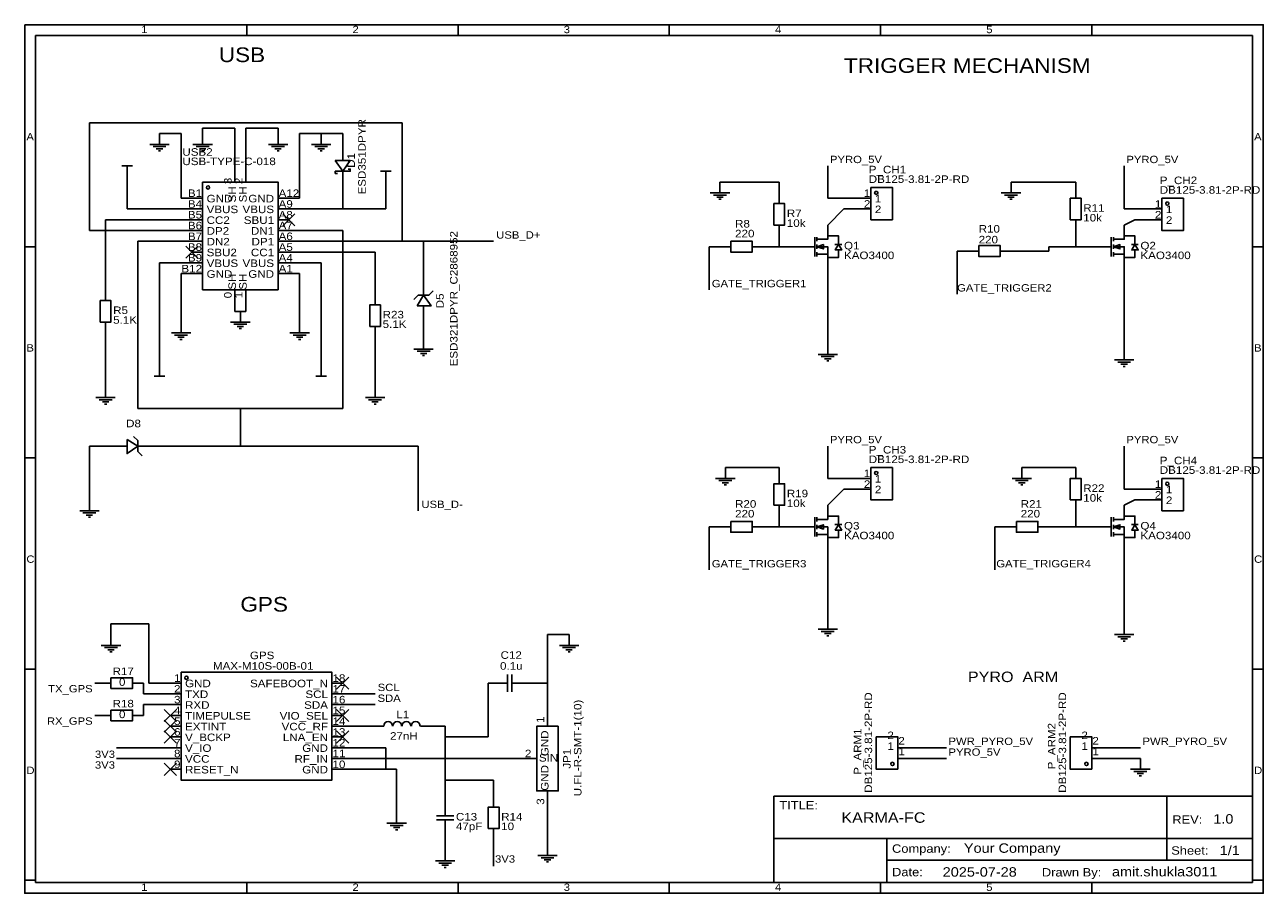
# Model space of a CAD drawing. Header units: millimetres. Extents: x 0 to 292, y -205 to 0.
import ezdxf
from ezdxf.enums import TextEntityAlignment as Align

# ---------------------------------------------------------------- set-up
doc = ezdxf.new("R2010")
doc.units = ezdxf.units.MM
doc.header["$MEASUREMENT"] = 0
doc.styles.get("Standard").update_dxf_attribs({"font": 'arial.ttf'})

msp = doc.modelspace()

# ---------------------------------------------------------------- linework, layer by layer
at = {"color": 1, "true_color": 0x000000}
for points in [[(0, 0), (291.85, 0), (291.85, -204.72), (0, -204.72)], [(2.54, -2.54), (289.31, -2.54), (289.31, -202.18), (2.54, -202.18)], [(176.53, -181.86), (289.31, -181.86), (289.31, -202.18), (176.53, -202.18)]]:
    msp.add_lwpolyline(points, close=True, dxfattribs=at)
for points in [[(52.32, -2.54), (52.32, 0)], [(102.11, -2.54), (102.11, 0)], [(151.89, -2.54), (151.89, 0)], [(201.68, -2.54), (201.68, 0)], [(251.46, -2.54), (251.46, 0)], [(2.54, -52.32), (0, -52.32)], [(289.31, -52.32), (291.85, -52.32)], [(2.54, -102.11), (0, -102.11)], [(289.31, -102.11), (291.85, -102.11)], [(2.54, -151.89), (0, -151.89)], [(289.31, -151.89), (291.85, -151.89)], [(269.14, -181.88), (269.15, -191.83)], [(176.56, -191.83), (289.21, -191.83)], [(203.11, -191.83), (203.11, -201.99)], [(269.15, -191.83), (269.15, -196.91)], [(203.11, -196.91), (289.21, -196.91)], [(2.54, -201.68), (0, -201.68)], [(52.32, -202.18), (52.32, -204.72)], [(102.11, -202.18), (102.11, -204.72)], [(151.89, -202.18), (151.89, -204.72)], [(201.68, -202.18), (201.68, -204.72)], [(251.46, -202.18), (251.46, -204.72)], [(289.31, -201.68), (291.85, -201.68)]]:
    msp.add_lwpolyline(points, dxfattribs=at)
at = {"color": 1, "true_color": 0x008800}
for points in [[(15.24, -37.08), (15.24, -23.11)], [(15.24, -23.11), (88.9, -23.11)], [(88.9, -23.11), (88.9, -51.05)], [(36.83, -25.65), (31.75, -25.65)], [(36.83, -40.89), (36.83, -25.65)], [(49.53, -24.38), (41.91, -24.38)], [(41.91, -24.38), (41.91, -25.65)], [(49.53, -34.54), (49.53, -24.38)], [(52.07, -34.54), (52.07, -24.38)], [(52.07, -24.38), (59.69, -24.38)], [(59.69, -24.38), (59.69, -25.65)], [(69.85, -25.65), (64.77, -25.65)], [(64.77, -25.65), (64.77, -40.89)], [(74.93, -25.65), (69.85, -25.65)], [(74.93, -28.19), (74.93, -25.65)], [(189.23, -33.27), (189.23, -37.08)], [(259.08, -33.27), (259.08, -43.43)], [(15.24, -48.51), (15.24, -37.08)], [(24.13, -35.81), (24.13, -43.43)], [(85.09, -43.43), (85.09, -37.08)], [(177.8, -37.08), (163.83, -37.08)], [(177.8, -39.62), (177.8, -37.08)], [(189.23, -40.89), (189.23, -37.08)], [(247.65, -37.08), (232.41, -37.08)], [(247.65, -38.35), (247.65, -37.08)], [(74.93, -38.35), (74.93, -43.43)], [(24.13, -43.43), (39.37, -43.43)], [(39.37, -40.89), (36.83, -40.89)], [(64.77, -40.89), (62.23, -40.89)], [(62.23, -43.43), (74.93, -43.43)], [(74.93, -43.43), (85.09, -43.43)], [(196.85, -40.89), (189.23, -40.89)], [(193.04, -43.43), (189.23, -47.24)], [(196.85, -43.43), (193.04, -43.43)], [(259.08, -43.43), (265.43, -43.43)], [(39.37, -45.97), (19.05, -45.97)], [(19.05, -45.97), (19.05, -62.48)], [(259.08, -47.24), (261.62, -45.97)], [(261.62, -45.97), (265.43, -45.97)], [(39.37, -48.51), (15.24, -48.51)], [(62.23, -48.51), (74.93, -48.51)], [(74.93, -48.51), (74.93, -90.42)], [(247.65, -48.51), (247.65, -52.32)], [(26.67, -90.42), (26.67, -51.05)], [(26.67, -51.05), (39.37, -51.05)], [(88.9, -51.05), (62.23, -51.05)], [(93.98, -51.05), (88.9, -51.05)], [(93.98, -59.94), (93.98, -51.05)], [(110.49, -51.05), (93.98, -51.05)], [(163.83, -52.32), (161.29, -52.32)], [(161.29, -52.32), (161.29, -62.48)], [(177.8, -52.32), (173.99, -52.32)], [(177.8, -49.78), (177.8, -52.32)], [(184.15, -52.32), (177.8, -52.32)], [(241.3, -52.32), (247.65, -52.32)], [(241.3, -52.32), (241.3, -53.34)], [(254, -52.32), (247.65, -52.32)], [(62.23, -53.59), (82.55, -53.59)], [(82.55, -53.59), (82.55, -63.5)], [(222.25, -53.34), (219.71, -53.34)], [(219.71, -53.34), (219.71, -63.5)], [(241.3, -53.34), (232.41, -53.34)], [(39.37, -56.13), (31.75, -56.13)], [(31.75, -56.13), (31.75, -80.26)], [(62.23, -56.13), (69.85, -56.13)], [(69.85, -56.13), (69.85, -80.26)], [(189.23, -58.67), (189.23, -57.4)], [(259.08, -57.4), (259.08, -67.56)], [(39.37, -58.67), (36.83, -58.67)], [(36.83, -58.67), (36.83, -70.1)], [(64.77, -58.67), (62.23, -58.67)], [(64.77, -70.1), (64.77, -58.67)], [(189.23, -68.83), (189.23, -58.67)], [(49.53, -67.56), (49.53, -65.02)], [(52.07, -67.56), (52.07, -65.02)], [(49.53, -67.56), (50.8, -67.56)], [(50.8, -67.56), (52.07, -67.56)], [(189.23, -75.18), (189.23, -68.83)], [(259.08, -67.56), (259.08, -76.45)], [(19.05, -72.64), (19.05, -85.34)], [(93.98, -70.1), (93.98, -73.91)], [(82.55, -73.66), (82.55, -85.34)], [(50.8, -90.42), (26.67, -90.42)], [(74.93, -90.42), (50.8, -90.42)], [(50.8, -99.31), (50.8, -90.42)], [(15.24, -112.01), (15.24, -99.31)], [(15.24, -99.31), (20.32, -99.31)], [(30.48, -99.31), (50.8, -99.31)], [(54.61, -99.31), (50.8, -99.31)], [(64.77, -99.31), (54.61, -99.31)], [(64.77, -99.31), (92.71, -99.31)], [(92.71, -99.31), (92.71, -114.55)], [(189.23, -99.31), (189.23, -103.12)], [(259.08, -99.31), (259.08, -109.47)], [(177.8, -104.39), (165.1, -104.39)], [(177.8, -105.66), (177.8, -104.39)], [(189.23, -106.93), (189.23, -103.12)], [(247.65, -104.39), (234.95, -104.39)], [(196.85, -106.93), (189.23, -106.93)], [(193.04, -109.47), (189.23, -113.28)], [(196.85, -109.47), (193.04, -109.47)], [(259.08, -109.47), (265.43, -109.47)], [(259.08, -113.28), (261.62, -112.01)], [(261.62, -112.01), (265.43, -112.01)], [(177.8, -115.82), (177.8, -118.36)], [(247.65, -114.55), (247.65, -118.36)], [(163.83, -118.36), (161.29, -118.36)], [(161.29, -118.36), (161.29, -128.52)], [(177.8, -118.36), (173.99, -118.36)], [(184.15, -118.36), (177.8, -118.36)], [(231.14, -118.36), (228.6, -118.36)], [(228.6, -118.36), (228.6, -128.52)], [(241.3, -118.36), (240.03, -118.36)], [(247.65, -118.36), (241.3, -118.36)], [(254, -118.36), (247.65, -118.36)], [(189.23, -124.71), (189.23, -123.44)], [(189.23, -134.87), (189.23, -124.71)], [(259.08, -123.44), (259.08, -133.6)], [(259.08, -133.6), (259.08, -141.22)], [(189.23, -139.95), (189.23, -134.87)], [(29.21, -141.22), (20.32, -141.22)], [(20.32, -141.22), (20.32, -143.76)], [(29.21, -155.19), (29.21, -141.22)], [(123.19, -155.19), (123.19, -143.76)], [(123.19, -143.76), (128.27, -143.76)], [(16.51, -155.19), (17.78, -155.19)], [(27.94, -157.73), (27.94, -155.19)], [(34.29, -155.19), (29.21, -155.19)], [(109.22, -155.19), (109.22, -167.89)], [(120.65, -155.19), (119.38, -155.19)], [(123.19, -155.19), (120.65, -155.19)], [(123.19, -160.27), (123.19, -155.19)], [(34.29, -157.73), (27.94, -157.73)], [(34.29, -160.27), (27.94, -160.27)], [(27.94, -160.27), (27.94, -162.81)], [(82.55, -157.73), (74.93, -157.73)], [(82.55, -160.27), (74.93, -160.27)], [(16.51, -162.81), (17.78, -162.81)], [(74.93, -165.35), (83.82, -165.35)], [(93.98, -165.35), (99.06, -165.35)], [(99.06, -165.35), (99.06, -167.89)], [(99.06, -167.89), (99.06, -172.97)], [(109.22, -167.89), (99.06, -167.89)], [(21.59, -170.43), (34.29, -170.43)], [(74.93, -170.43), (85.09, -170.43)], [(85.09, -170.43), (85.09, -175.51)], [(217.17, -170.43), (208.28, -170.43)], [(262.89, -170.43), (254, -170.43)], [(21.59, -172.97), (34.29, -172.97)], [(74.93, -172.97), (99.06, -172.97)], [(99.06, -172.97), (115.57, -172.97)], [(99.06, -178.05), (99.06, -172.97)], [(217.17, -172.97), (208.28, -172.97)], [(262.89, -172.97), (254, -172.97)], [(74.93, -175.51), (85.09, -175.51)], [(85.09, -175.51), (87.63, -175.51)], [(87.63, -175.51), (87.63, -185.67)], [(99.06, -181.86), (99.06, -178.05)], [(110.49, -178.05), (99.06, -178.05)], [(110.49, -181.86), (110.49, -178.05)], [(123.19, -185.67), (123.19, -193.29)], [(99.06, -194.56), (99.06, -192.02)], [(110.49, -198.37), (110.49, -192.02)]]:
    msp.add_lwpolyline(points, dxfattribs=at)
at = {"color": 1, "true_color": 0xa00000}
for points in [[(31.75, -28.19), (31.75, -25.65)], [(41.91, -28.19), (41.91, -25.65)], [(59.69, -28.19), (59.69, -25.65)], [(69.85, -28.19), (69.85, -25.65)], [(29.46, -28.19), (34.04, -28.19)], [(30.23, -28.7), (33.27, -28.7)], [(39.62, -28.19), (44.2, -28.19)], [(40.39, -28.7), (43.43, -28.7)], [(57.4, -28.19), (61.98, -28.19)], [(58.17, -28.7), (61.21, -28.7)], [(67.56, -28.19), (72.14, -28.19)], [(68.33, -28.7), (71.37, -28.7)], [(30.99, -29.21), (32.51, -29.21)], [(31.5, -29.72), (32, -29.72)], [(41.15, -29.21), (42.67, -29.21)], [(41.66, -29.72), (42.16, -29.72)], [(58.93, -29.21), (60.45, -29.21)], [(59.44, -29.72), (59.94, -29.72)], [(69.09, -29.21), (70.61, -29.21)], [(69.6, -29.72), (70.1, -29.72)], [(74.93, -30.73), (74.93, -32)], [(22.86, -33.27), (25.4, -33.27)], [(24.13, -33.27), (24.13, -35.81)], [(73.66, -35.05), (73.15, -35.05), (73.15, -34.54), (76.71, -34.54), (76.71, -34.04), (76.2, -34.04)], [(74.93, -34.54), (74.93, -35.81)], [(83.82, -34.54), (86.36, -34.54)], [(85.09, -34.54), (85.09, -37.08)], [(163.83, -39.62), (163.83, -37.08)], [(232.41, -39.62), (232.41, -37.08)], [(161.54, -39.62), (166.12, -39.62)], [(162.31, -40.13), (165.35, -40.13)], [(163.07, -40.64), (164.59, -40.64)], [(230.12, -39.62), (234.7, -39.62)], [(230.89, -40.13), (233.93, -40.13)], [(231.65, -40.64), (233.17, -40.64)], [(163.58, -41.15), (164.08, -41.15)], [(232.16, -41.15), (232.66, -41.15)], [(186.18, -50.04), (186.18, -54.61)], [(186.69, -50.55), (189.23, -50.55), (189.23, -49.78), (191.77, -49.78), (191.77, -51.82)], [(186.69, -50.04), (186.69, -51.05)], [(186.69, -52.83), (186.69, -51.82)], [(186.69, -52.32), (189.23, -52.32), (189.23, -54.86), (191.77, -54.86), (191.77, -53.09)], [(190.92, -51.76), (192.55, -51.76)], [(256.03, -50.04), (256.03, -54.61)], [(256.54, -50.55), (259.08, -50.55), (259.08, -49.78), (261.62, -49.78), (261.62, -51.82)], [(256.54, -50.04), (256.54, -51.05)], [(256.54, -52.83), (256.54, -51.82)], [(256.54, -52.32), (259.08, -52.32), (259.08, -54.86), (261.62, -54.86), (261.62, -53.09)], [(260.77, -51.76), (262.4, -51.76)], [(186.69, -54.61), (186.69, -53.59)], [(189.23, -54.1), (186.69, -54.1)], [(256.54, -54.61), (256.54, -53.59)], [(259.08, -54.1), (256.54, -54.1)], [(96.27, -62.74), (95.25, -63.75), (92.71, -63.75), (91.69, -64.77)], [(50.8, -70.1), (50.8, -67.56)], [(34.54, -72.64), (39.12, -72.64)], [(36.83, -72.64), (36.83, -70.1)], [(48.51, -70.1), (53.09, -70.1)], [(49.28, -70.61), (52.32, -70.61)], [(50.04, -71.12), (51.56, -71.12)], [(50.55, -71.63), (51.05, -71.63)], [(62.48, -72.64), (67.06, -72.64)], [(64.77, -72.64), (64.77, -70.1)], [(35.31, -73.15), (38.35, -73.15)], [(36.07, -73.66), (37.59, -73.66)], [(36.58, -74.17), (37.08, -74.17)], [(63.25, -73.15), (66.29, -73.15)], [(64.01, -73.66), (65.53, -73.66)], [(64.52, -74.17), (65.02, -74.17)], [(93.98, -76.45), (93.98, -73.91)], [(189.23, -77.72), (189.23, -75.18)], [(91.69, -76.45), (96.27, -76.45)], [(92.46, -76.96), (95.5, -76.96)], [(93.22, -77.47), (94.74, -77.47)], [(93.73, -77.98), (94.23, -77.98)], [(186.94, -77.72), (191.52, -77.72)], [(187.71, -78.23), (190.75, -78.23)], [(188.47, -78.74), (189.99, -78.74)], [(259.08, -78.99), (259.08, -76.45)], [(31.75, -82.8), (31.75, -80.26)], [(69.85, -82.8), (69.85, -80.26)], [(188.98, -79.25), (189.48, -79.25)], [(256.79, -78.99), (261.37, -78.99)], [(257.56, -79.5), (260.6, -79.5)], [(258.32, -80.01), (259.84, -80.01)], [(258.83, -80.52), (259.33, -80.52)], [(33.02, -82.8), (30.48, -82.8)], [(71.12, -82.8), (68.58, -82.8)], [(19.05, -87.88), (19.05, -85.34)], [(82.55, -87.88), (82.55, -85.34)], [(16.76, -87.88), (21.34, -87.88)], [(17.53, -88.39), (20.57, -88.39)], [(18.29, -88.9), (19.81, -88.9)], [(18.8, -89.41), (19.3, -89.41)], [(80.26, -87.88), (84.84, -87.88)], [(81.03, -88.39), (84.07, -88.39)], [(81.79, -88.9), (83.31, -88.9)], [(82.3, -89.41), (82.8, -89.41)], [(27.69, -101.6), (26.67, -100.58), (26.67, -98.04), (25.65, -97.03)], [(165.1, -106.93), (165.1, -104.39)], [(234.95, -106.93), (234.95, -104.39)], [(162.81, -106.93), (167.39, -106.93)], [(163.58, -107.44), (166.62, -107.44)], [(164.34, -107.95), (165.86, -107.95)], [(232.66, -106.93), (237.24, -106.93)], [(233.43, -107.44), (236.47, -107.44)], [(234.19, -107.95), (235.71, -107.95)], [(164.85, -108.46), (165.35, -108.46)], [(234.7, -108.46), (235.2, -108.46)], [(15.24, -114.55), (15.24, -112.01)], [(12.95, -114.55), (17.53, -114.55)], [(13.72, -115.06), (16.76, -115.06)], [(14.48, -115.57), (16, -115.57)], [(14.99, -116.08), (15.49, -116.08)], [(186.18, -116.08), (186.18, -120.65)], [(186.69, -116.59), (189.23, -116.59), (189.23, -115.82), (191.77, -115.82), (191.77, -117.86)], [(186.69, -116.08), (186.69, -117.09)], [(256.03, -116.08), (256.03, -120.65)], [(256.54, -116.59), (259.08, -116.59), (259.08, -115.82), (261.62, -115.82), (261.62, -117.86)], [(256.54, -116.08), (256.54, -117.09)], [(186.69, -118.87), (186.69, -117.86)], [(186.69, -118.36), (189.23, -118.36), (189.23, -120.9), (191.77, -120.9), (191.77, -119.13)], [(186.69, -120.65), (186.69, -119.63)], [(190.92, -117.8), (192.55, -117.8)], [(256.54, -118.87), (256.54, -117.86)], [(256.54, -118.36), (259.08, -118.36), (259.08, -120.9), (261.62, -120.9), (261.62, -119.13)], [(256.54, -120.65), (256.54, -119.63)], [(260.77, -117.8), (262.4, -117.8)], [(189.23, -120.14), (186.69, -120.14)], [(259.08, -120.14), (256.54, -120.14)], [(189.23, -142.49), (189.23, -139.95)], [(186.94, -142.49), (191.52, -142.49)], [(187.71, -143), (190.75, -143)], [(259.08, -143.76), (259.08, -141.22)], [(20.32, -146.3), (20.32, -143.76)], [(128.27, -146.3), (128.27, -143.76)], [(188.47, -143.51), (189.99, -143.51)], [(188.98, -144.02), (189.48, -144.02)], [(256.79, -143.76), (261.37, -143.76)], [(257.56, -144.27), (260.6, -144.27)], [(258.32, -144.78), (259.84, -144.78)], [(258.83, -145.29), (259.33, -145.29)], [(18.03, -146.3), (22.61, -146.3)], [(18.8, -146.81), (21.84, -146.81)], [(19.56, -147.32), (21.08, -147.32)], [(20.07, -147.83), (20.57, -147.83)], [(125.98, -146.3), (130.56, -146.3)], [(126.75, -146.81), (129.79, -146.81)], [(127.51, -147.32), (129.03, -147.32)], [(128.02, -147.83), (128.52, -147.83)], [(113.79, -157.23), (113.79, -153.16)], [(114.81, -153.16), (114.81, -157.23)], [(113.79, -155.19), (111.76, -155.19)], [(116.84, -155.19), (114.81, -155.19)], [(84.61, -165.34), (84.66, -164.92), (84.88, -164.57), (85.22, -164.33), (85.62, -164.25), (86.03, -164.34), (86.37, -164.57), (86.58, -164.92), (86.63, -165.34)], [(86.77, -165.34), (86.82, -164.92), (87.04, -164.57), (87.38, -164.33), (87.78, -164.25), (88.18, -164.33), (88.52, -164.57), (88.74, -164.92), (88.79, -165.34)], [(88.92, -165.34), (88.97, -164.92), (89.19, -164.57), (89.53, -164.33), (89.93, -164.25), (90.33, -164.33), (90.67, -164.57), (90.89, -164.92), (90.94, -165.34)], [(91.11, -165.34), (91.16, -164.92), (91.38, -164.57), (91.72, -164.33), (92.12, -164.25), (92.52, -164.34), (92.86, -164.57), (93.08, -164.92), (93.13, -165.34)], [(262.89, -175.51), (262.89, -172.97)], [(260.6, -175.51), (265.18, -175.51)], [(261.37, -176.02), (264.41, -176.02)], [(262.13, -176.53), (263.65, -176.53)], [(262.64, -177.04), (263.14, -177.04)], [(87.63, -188.21), (87.63, -185.67)], [(97.03, -186.44), (101.09, -186.44)], [(99.06, -184.4), (99.06, -186.44)], [(85.34, -188.21), (89.92, -188.21)], [(86.11, -188.72), (89.15, -188.72)], [(86.87, -189.23), (88.39, -189.23)], [(101.09, -187.45), (97.03, -187.45)], [(99.06, -187.45), (99.06, -189.48)], [(87.38, -189.74), (87.88, -189.74)], [(99.06, -197.1), (99.06, -194.56)], [(123.19, -195.83), (123.19, -193.29)], [(96.77, -197.1), (101.35, -197.1)], [(97.54, -197.61), (100.58, -197.61)], [(98.3, -198.12), (99.82, -198.12)], [(120.9, -195.83), (125.48, -195.83)], [(121.67, -196.34), (124.71, -196.34)], [(122.43, -196.85), (123.95, -196.85)], [(122.94, -197.36), (123.44, -197.36)], [(98.81, -198.63), (99.31, -198.63)]]:
    msp.add_lwpolyline(points, dxfattribs=at)
at = {"color": 1, "true_color": 0x880000}
for points in [[(74.93, -28.19), (74.93, -30.73)], [(49.53, -34.54), (49.53, -37.08)], [(52.07, -34.54), (52.07, -37.08)], [(74.93, -38.35), (74.93, -35.81)], [(177.8, -39.62), (177.8, -42.16)], [(247.65, -38.35), (247.65, -40.89)], [(39.37, -40.89), (41.91, -40.89)], [(39.37, -43.43), (41.91, -43.43)], [(62.23, -40.89), (59.69, -40.89)], [(62.23, -43.43), (59.69, -43.43)], [(196.85, -40.89), (199.39, -40.89)], [(196.85, -43.43), (199.39, -43.43)], [(265.43, -43.43), (267.97, -43.43)], [(39.37, -45.97), (41.91, -45.97)], [(62.23, -45.97), (59.69, -45.97)], [(247.65, -48.51), (247.65, -45.97)], [(265.43, -45.97), (267.97, -45.97)], [(39.37, -48.51), (41.91, -48.51)], [(62.23, -48.51), (59.69, -48.51)], [(177.8, -49.78), (177.8, -47.24)], [(189.23, -47.24), (189.23, -49.78)], [(259.08, -47.24), (259.08, -49.78)], [(39.37, -51.05), (41.91, -51.05)], [(62.23, -51.05), (59.69, -51.05)], [(163.83, -52.32), (166.37, -52.32)], [(173.99, -52.32), (171.45, -52.32)], [(184.15, -52.32), (186.18, -52.32)], [(254, -52.32), (256.03, -52.32)], [(39.37, -53.59), (41.91, -53.59)], [(62.23, -53.59), (59.69, -53.59)], [(189.23, -57.4), (189.23, -54.86)], [(222.25, -53.34), (224.79, -53.34)], [(232.41, -53.34), (229.87, -53.34)], [(259.08, -57.4), (259.08, -54.86)], [(39.37, -56.13), (41.91, -56.13)], [(62.23, -56.13), (59.69, -56.13)], [(39.37, -58.67), (41.91, -58.67)], [(62.23, -58.67), (59.69, -58.67)], [(93.98, -59.94), (93.98, -63.75)], [(19.05, -62.48), (19.05, -65.02)], [(49.53, -65.02), (49.53, -62.48)], [(52.07, -65.02), (52.07, -62.48)], [(82.55, -63.5), (82.55, -66.04)], [(93.98, -70.1), (93.98, -66.29)], [(19.05, -72.64), (19.05, -70.1)], [(82.55, -73.66), (82.55, -71.12)], [(20.32, -99.31), (24.13, -99.31)], [(30.48, -99.31), (26.67, -99.31)], [(247.65, -104.39), (247.65, -106.93)], [(177.8, -105.66), (177.8, -108.2)], [(196.85, -106.93), (199.39, -106.93)], [(196.85, -109.47), (199.39, -109.47)], [(265.43, -109.47), (267.97, -109.47)], [(177.8, -115.82), (177.8, -113.28)], [(189.23, -113.28), (189.23, -115.82)], [(247.65, -114.55), (247.65, -112.01)], [(259.08, -113.28), (259.08, -115.82)], [(265.43, -112.01), (267.97, -112.01)], [(163.83, -118.36), (166.37, -118.36)], [(173.99, -118.36), (171.45, -118.36)], [(184.15, -118.36), (186.18, -118.36)], [(231.14, -118.36), (233.68, -118.36)], [(241.3, -118.36), (238.76, -118.36)], [(254, -118.36), (256.03, -118.36)], [(189.23, -123.44), (189.23, -120.9)], [(259.08, -123.44), (259.08, -120.9)], [(17.78, -155.19), (20.32, -155.19)], [(27.94, -155.19), (25.4, -155.19)], [(34.29, -155.19), (36.83, -155.19)], [(74.93, -155.19), (72.39, -155.19)], [(109.22, -155.19), (111.76, -155.19)], [(119.38, -155.19), (116.84, -155.19)], [(34.29, -157.73), (36.83, -157.73)], [(34.29, -160.27), (36.83, -160.27)], [(74.93, -157.73), (72.39, -157.73)], [(74.93, -160.27), (72.39, -160.27)], [(123.19, -160.27), (123.19, -165.35)], [(17.78, -162.81), (20.32, -162.81)], [(27.94, -162.81), (25.4, -162.81)], [(34.29, -162.81), (36.83, -162.81)], [(74.93, -162.81), (72.39, -162.81)], [(34.29, -165.35), (36.83, -165.35)], [(74.93, -165.35), (72.39, -165.35)], [(83.82, -165.35), (84.58, -165.35)], [(93.98, -165.35), (93.22, -165.35)], [(34.29, -167.89), (36.83, -167.89)], [(74.93, -167.89), (72.39, -167.89)], [(34.29, -170.43), (36.83, -170.43)], [(74.93, -170.43), (72.39, -170.43)], [(208.28, -170.43), (205.74, -170.43)], [(254, -170.43), (251.46, -170.43)], [(34.29, -172.97), (36.83, -172.97)], [(74.93, -172.97), (72.39, -172.97)], [(115.57, -172.97), (120.65, -172.97)], [(208.28, -172.97), (205.74, -172.97)], [(254, -172.97), (251.46, -172.97)], [(34.29, -175.51), (36.83, -175.51)], [(74.93, -175.51), (72.39, -175.51)], [(123.19, -185.67), (123.19, -180.59)], [(99.06, -181.86), (99.06, -184.4)], [(110.49, -181.86), (110.49, -184.4)], [(99.06, -192.02), (99.06, -189.48)], [(110.49, -192.02), (110.49, -189.48)]]:
    msp.add_lwpolyline(points, dxfattribs=at)
at = {"color": 1, "true_color": 0xa00000}
for points in [[(73.15, -32), (74.93, -34.54), (76.71, -32)], [(41.91, -37.08), (59.69, -37.08), (59.69, -62.48), (41.91, -62.48)], [(199.39, -38.35), (204.47, -38.35), (204.47, -45.97), (199.39, -45.97)], [(176.53, -47.24), (176.53, -42.16), (179.07, -42.16), (179.07, -47.24)], [(246.38, -45.97), (246.38, -40.89), (248.92, -40.89), (248.92, -45.97)], [(267.97, -40.89), (273.05, -40.89), (273.05, -48.51), (267.97, -48.51)], [(166.37, -51.05), (171.45, -51.05), (171.45, -53.59), (166.37, -53.59)], [(186.69, -52.32), (188.21, -52.83), (188.21, -51.82)], [(191.77, -51.82), (191.01, -53.09), (192.53, -53.09)], [(224.79, -52.07), (229.87, -52.07), (229.87, -54.61), (224.79, -54.61)], [(256.54, -52.32), (258.06, -52.83), (258.06, -51.82)], [(261.62, -51.82), (260.86, -53.09), (262.38, -53.09)], [(92.46, -66.29), (93.98, -63.75), (95.76, -66.29)], [(17.78, -70.1), (17.78, -65.02), (20.32, -65.02), (20.32, -70.1)], [(81.28, -71.12), (81.28, -66.04), (83.82, -66.04), (83.82, -71.12)], [(24.13, -97.79), (26.67, -99.31), (24.13, -101.09)], [(199.39, -104.39), (204.47, -104.39), (204.47, -112.01), (199.39, -112.01)], [(246.38, -112.01), (246.38, -106.93), (248.92, -106.93), (248.92, -112.01)], [(267.97, -106.93), (273.05, -106.93), (273.05, -114.55), (267.97, -114.55)], [(176.53, -113.28), (176.53, -108.2), (179.07, -108.2), (179.07, -113.28)], [(166.37, -117.09), (171.45, -117.09), (171.45, -119.63), (166.37, -119.63)], [(186.69, -118.36), (188.21, -118.87), (188.21, -117.86)], [(191.77, -117.86), (191.01, -119.13), (192.53, -119.13)], [(233.68, -117.09), (238.76, -117.09), (238.76, -119.63), (233.68, -119.63)], [(256.54, -118.36), (258.06, -118.87), (258.06, -117.86)], [(261.62, -117.86), (260.86, -119.13), (262.38, -119.13)], [(20.32, -153.92), (25.4, -153.92), (25.4, -156.46), (20.32, -156.46)], [(36.83, -152.65), (72.39, -152.65), (72.39, -178.05), (36.83, -178.05)], [(20.32, -161.54), (25.4, -161.54), (25.4, -164.08), (20.32, -164.08)], [(125.73, -165.35), (125.73, -180.59), (120.65, -180.59), (120.65, -165.35)], [(205.74, -175.51), (200.66, -175.51), (200.66, -167.89), (205.74, -167.89)], [(251.46, -175.51), (246.38, -175.51), (246.38, -167.89), (251.46, -167.89)], [(109.22, -189.48), (109.22, -184.4), (111.76, -184.4), (111.76, -189.48)]]:
    msp.add_lwpolyline(points, close=True, dxfattribs=at)
at = {"color": 1, "true_color": 0x999999}
for points in [[(63.67, -44.54), (60.79, -47.41)], [(60.79, -44.54), (63.67, -47.41)], [(40.81, -52.16), (37.93, -55.03)], [(37.93, -52.16), (40.81, -55.03)], [(76.37, -153.76), (73.49, -156.63)], [(73.49, -153.76), (76.37, -156.63)], [(35.73, -161.38), (32.85, -164.25)], [(32.85, -161.38), (35.73, -164.25)], [(76.37, -161.38), (73.49, -164.25)], [(73.49, -161.38), (76.37, -164.25)], [(35.73, -163.92), (32.85, -166.79)], [(32.85, -163.92), (35.73, -166.79)], [(35.73, -166.46), (32.85, -169.33)], [(32.85, -166.46), (35.73, -169.33)], [(76.37, -166.46), (73.49, -169.33)], [(73.49, -166.46), (76.37, -169.33)], [(35.73, -174.08), (32.85, -176.95)], [(32.85, -174.08), (35.73, -176.95)]]:
    msp.add_lwpolyline(points, dxfattribs=at)
at = {"true_color": 0x000000}
for centre in [(43.18, -38.35), (200.66, -39.62), (269.24, -42.16), (200.66, -105.66), (269.24, -108.2), (38.1, -153.92), (204.47, -174.24), (250.19, -174.24)]:
    msp.add_ellipse(centre, major_axis=(0, 0.381), ratio=1, dxfattribs=at)

# ---------------------------------------------------------------- texts
at = {"color": 1, "true_color": 0x000000, "width": 1.1}
for s, height, p in [('1', 1.73, (27.43, -2.5)), ('2', 1.73, (77.22, -2.5)), ('3', 1.73, (127, -2.5)), ('4', 1.73, (176.78, -2.5)), ('5', 1.73, (226.57, -2.5)), ('USB', 3.457, (45.72, -9.84)), ('TRIGGER MECHANISM', 3.4572, (193.04, -12.38)), ('A', 1.73, (0.38, -27.78)), ('A', 1.73, (289.69, -27.78)), ('GND', 1.778, (42.85, -42.4)), ('A12', 1.778, (59.82, -41.13)), ('1', 1.78, (200.33, -42.4)), ('VBUS', 1.778, (42.85, -44.94)), ('A9', 1.778, (59.82, -43.67)), ('2', 1.78, (200.33, -44.94)), ('1', 1.78, (268.91, -44.94)), ('CC2', 1.778, (42.85, -47.48)), ('A8', 1.778, (59.82, -46.21)), ('A7', 1.778, (59.82, -48.75)), ('2', 1.78, (268.91, -47.48)), ('DP2', 1.778, (42.85, -50.02)), ('A6', 1.778, (59.82, -51.29)), ('DN2', 1.778, (42.85, -52.56)), ('A5', 1.778, (59.82, -53.83)), ('VBUS', 1.778, (42.85, -57.64)), ('SBU2', 1.778, (42.85, -55.1)), ('A4', 1.778, (59.82, -56.37)), ('GND', 1.778, (42.85, -60.18)), ('A1', 1.778, (59.82, -58.91)), ('B', 1.73, (0.38, -77.56)), ('B', 1.73, (289.69, -77.56)), ('1', 1.78, (200.33, -108.44)), ('2', 1.78, (200.33, -110.98)), ('1', 1.78, (268.91, -110.98)), ('2', 1.78, (268.91, -113.52)), ('C', 1.73, (0.38, -127.35)), ('C', 1.73, (289.69, -127.35)), ('GPS', 3.457, (50.8, -139.38)), ('GND', 1.778, (37.77, -156.7)), ('18', 1.778, (72.52, -155.43)), ('PYRO  ARM', 2.469, (222.25, -155.69)), ('TXD', 1.778, (37.77, -159.24)), ('17', 1.778, (72.52, -157.97)), ('RXD', 1.778, (37.77, -161.78)), ('16', 1.778, (72.52, -160.51)), ('TIMEPULSE', 1.778, (37.77, -164.32)), ('15', 1.778, (72.52, -163.05)), ('14', 1.778, (72.52, -165.59)), ('EXTINT', 1.778, (37.77, -166.86)), ('13', 1.778, (72.52, -168.13)), ('V_BCKP', 1.778, (37.77, -169.4)), ('12', 1.778, (72.52, -170.67)), ('2', 1.78, (205.87, -170.2)), ('2', 1.78, (251.59, -170.2)), ('V_IO', 1.778, (37.77, -171.94)), ('VCC', 1.778, (37.77, -174.48)), ('11', 1.778, (72.52, -173.21)), ('SIN', 1.778, (121.16, -174.22)), ('1', 1.78, (205.87, -172.74)), ('1', 1.78, (251.59, -172.74)), ('D', 1.73, (0.38, -177.13)), ('RESET_N', 1.778, (37.77, -177.02)), ('10', 1.778, (72.52, -175.75)), ('D', 1.73, (289.69, -177.13)), ('TITLE:', 1.976, (177.8, -185.56)), ('REV:', 1.976, (270.41, -188.93)), ('Company:', 1.976, (204.37, -195.78)), ('Sheet:', 1.976, (270.16, -196.23)), ('Date:', 1.976, (204.37, -201.31)), ('Drawn By:', 1.976, (239.68, -201.37)), ('1', 1.73, (27.43, -204.69)), ('2', 1.73, (77.22, -204.69)), ('3', 1.73, (127, -204.69)), ('4', 1.73, (176.78, -204.69)), ('5', 1.73, (226.57, -204.69))]:
    msp.add_text(s, height=height, dxfattribs=at).set_placement(p, align=Align.BOTTOM_LEFT)
at = {"color": 1, "true_color": 0x000080, "width": 1.1}
for s, p in [('ESD351DPYR', (80.88, -40)), ('D1', (78.34, -33.72)), ('ESD321DPYR_C2868952', (102.51, -80.52)), ('D5', (99.26, -66.84)), ('U.FL-R-SMT-1(10)', (131.72, -181.87)), ('DB125-3.81-2P-RD', (200.22, -181.05)), ('DB125-3.81-2P-RD', (245.94, -181.05)), ('P_ARM2', (243.4, -175.52)), ('P_ARM1', (197.68, -176.79)), ('JP1', (129.18, -175.36))]:
    msp.add_text(s, height=1.778, rotation=90, dxfattribs=at).set_placement(p, align=Align.BOTTOM_LEFT)
for s, height, p in [('USB2', 1.778, (37.14, -31.41)), ('USB-TYPE-C-018', 1.778, (37.14, -33.62)), ('P_CH1', 1.778, (198.89, -35.56)), ('DB125-3.81-2P-RD', 1.778, (198.89, -37.82)), ('P_CH2', 1.778, (267.47, -38.1)), ('DB125-3.81-2P-RD', 1.778, (267.47, -40.36)), ('R7', 1.778, (179.58, -45.88)), ('R11', 1.778, (249.43, -44.61)), ('R8', 1.778, (167.39, -48.33)), ('10k', 1.778, (179.58, -48.18)), ('10k', 1.778, (249.43, -46.91)), ('220', 1.778, (167.39, -50.64)), ('R10', 1.778, (224.79, -49.53)), ('Q1', 1.778, (193.06, -53.48)), ('220', 1.778, (224.79, -52.07)), ('Q2', 1.778, (262.91, -53.48)), ('KAO3400', 1.778, (193.06, -55.78)), ('KAO3400', 1.778, (262.91, -55.78)), ('R5', 1.778, (20.83, -68.72)), ('5.1K', 1.778, (20.83, -71.01)), ('5.1K', 1.778, (84.33, -72.01)), ('R23', 1.778, (84.33, -69.75)), ('D8', 1.778, (23.88, -95.41)), ('P_CH3', 1.778, (198.89, -101.6)), ('DB125-3.81-2P-RD', 1.778, (198.89, -103.86)), ('P_CH4', 1.778, (267.47, -104.14)), ('DB125-3.81-2P-RD', 1.778, (267.47, -106.4)), ('R19', 1.778, (179.58, -111.92)), ('10k', 1.778, (249.43, -112.95)), ('R22', 1.778, (249.43, -110.65)), ('R20', 1.778, (167.39, -114.37)), ('10k', 1.778, (179.58, -114.22)), ('R21', 1.778, (234.7, -114.37)), ('220', 1.778, (167.39, -116.68)), ('220', 1.778, (234.7, -116.68)), ('Q3', 1.778, (193.06, -119.52)), ('KAO3400', 1.778, (193.06, -121.82)), ('Q4', 1.778, (262.91, -119.52)), ('KAO3400', 1.778, (262.91, -121.82)), ('GPS', 1.778, (53.05, -150.08)), ('C12', 1.778, (112.13, -150)), ('R17', 1.778, (20.69, -153.83)), ('MAX-M10S-00B-01', 1.778, (44.34, -152.56)), ('0.1u', 1.778, (111.99, -152.56)), ('0', 1.78, (22.2, -156.37)), ('R18', 1.778, (20.69, -161.45)), ('0', 1.78, (22.2, -163.99)), ('L1', 1.778, (87.58, -163.99)), ('27nH', 1.778, (86.07, -169.07)), ('C13', 1.778, (101.6, -188.12)), ('R14', 1.778, (112.27, -188.12)), ('KARMA-FC', 2.469, (192.44, -188.86)), ('47pF', 1.778, (101.6, -190.38)), ('10', 1.778, (112.27, -190.38))]:
    msp.add_text(s, height=height, dxfattribs=at).set_placement(p, align=Align.BOTTOM_LEFT)
at = {"color": 1, "true_color": 0x0000ff, "width": 1.1}
for s, height, p in [('PYRO_5V', 1.729, (189.74, -33.13)), ('PYRO_5V', 1.729, (259.59, -33.13)), ('USB_D+', 1.729, (111.1, -50.93)), ('GATE_TRIGGER1', 1.7286, (161.9, -62.39)), ('GATE_TRIGGER2', 1.7286, (219.71, -63.4)), ('PYRO_5V', 1.729, (189.74, -99.17)), ('PYRO_5V', 1.729, (259.59, -99.17)), ('USB_D-', 1.729, (93.47, -114.44)), ('GATE_TRIGGER3', 1.7286, (161.9, -128.43)), ('GATE_TRIGGER4', 1.7286, (228.94, -128.42)), ('SCL', 1.729, (83.16, -157.59)), ('SDA', 1.729, (83.14, -160.13)), ('PWR_PYRO_5V', 1.7286, (217.68, -170.29)), ('PWR_PYRO_5V', 1.7286, (263.4, -170.29)), ('PYRO_5V', 1.729, (217.68, -172.83)), ('1.0', 2.222, (280.07, -188.98)), ('Your Company', 2.2225, (221.3, -195.86)), ('1/1', 2.222, (281.59, -196.4)), ('3V3', 1.729, (110.82, -198.03)), ('amit.shukla3011', 2.2225, (256.19, -201.42)), ('2025-07-28', 2.222, (216.31, -201.48))]:
    msp.add_text(s, height=height, dxfattribs=at).set_placement(p, align=Align.BOTTOM_LEFT)
at = {"color": 1, "true_color": 0x000000, "width": 1.1}
for s, height, p in [('3', 1.78, (49.28, -37.57)), ('2', 1.78, (51.82, -37.57)), ('SH', 1.778, (50.29, -62.46)), ('SH', 1.778, (52.83, -62.46)), ('1', 1.78, (122.94, -164.57)), ('GND', 1.778, (123.95, -180.57))]:
    msp.add_text(s, height=height, rotation=90, dxfattribs=at).set_placement(p, align=Align.BOTTOM_LEFT)
for s, height, p in [('B1', 1.778, (41.78, -41.13)), ('GND', 1.778, (58.75, -42.4)), ('1', 1.78, (199.26, -41.13)), ('B4', 1.778, (41.78, -43.67)), ('VBUS', 1.778, (58.75, -44.94)), ('2', 1.78, (199.26, -43.67)), ('1', 1.78, (267.84, -43.67)), ('B5', 1.778, (41.78, -46.21)), ('B6', 1.778, (41.78, -48.75)), ('SBU1', 1.778, (58.75, -47.48)), ('2', 1.78, (267.84, -46.21)), ('B7', 1.778, (41.78, -51.29)), ('DN1', 1.778, (58.75, -50.02)), ('B8', 1.778, (41.78, -53.83)), ('DP1', 1.778, (58.75, -52.56)), ('B9', 1.778, (41.78, -56.37)), ('VBUS', 1.778, (58.75, -57.64)), ('CC1', 1.778, (58.75, -55.1)), ('B12', 1.778, (41.78, -58.91)), ('GND', 1.778, (58.75, -60.18)), ('1', 1.78, (199.26, -107.17)), ('2', 1.78, (199.26, -109.71)), ('1', 1.78, (267.84, -109.71)), ('2', 1.78, (267.84, -112.25)), ('1', 1.78, (36.7, -155.43)), ('SAFEBOOT_N', 1.778, (71.45, -156.7)), ('2', 1.78, (36.7, -157.97)), ('SCL', 1.778, (71.45, -159.24)), ('3', 1.78, (36.7, -160.51)), ('SDA', 1.778, (71.45, -161.78)), ('4', 1.78, (36.7, -163.05)), ('5', 1.78, (36.7, -165.59)), ('VIO_SEL', 1.778, (71.45, -164.32)), ('6', 1.78, (36.7, -168.13)), ('VCC_RF', 1.778, (71.45, -166.86)), ('7', 1.78, (36.7, -170.67)), ('LNA_EN', 1.778, (71.45, -169.4)), ('2', 1.78, (204.8, -168.93)), ('1', 1.78, (204.8, -171.47)), ('2', 1.78, (250.52, -168.93)), ('1', 1.78, (250.52, -171.47)), ('8', 1.78, (36.7, -173.21)), ('RF_IN', 1.778, (71.45, -174.48)), ('GND', 1.778, (71.45, -171.94)), ('2', 1.78, (119.38, -173.21)), ('9', 1.78, (36.7, -175.75)), ('GND', 1.778, (71.45, -177.02))]:
    msp.add_text(s, height=height, dxfattribs=at).set_placement(p, align=Align.BOTTOM_RIGHT)
for s, height, p in [('SH', 1.778, (50.29, -38.08)), ('SH', 1.778, (52.83, -38.08)), ('0', 1.78, (49.28, -62.97)), ('1', 1.78, (51.82, -62.97)), ('GND', 1.778, (123.95, -166.35)), ('3', 1.78, (122.94, -182.35))]:
    msp.add_text(s, height=height, rotation=90, dxfattribs=at).set_placement(p, align=Align.BOTTOM_RIGHT)
at = {"color": 1, "true_color": 0x0000ff, "width": 1.1}
for s, p in [('TX_GPS', (16, -157.9)), ('RX_GPS', (16, -165.52)), ('3V3', (21.26, -173.34)), ('3V3', (21.26, -175.87))]:
    msp.add_text(s, height=1.729, dxfattribs=at).set_placement(p, align=Align.BOTTOM_RIGHT)

doc.saveas('drawing.dxf')
